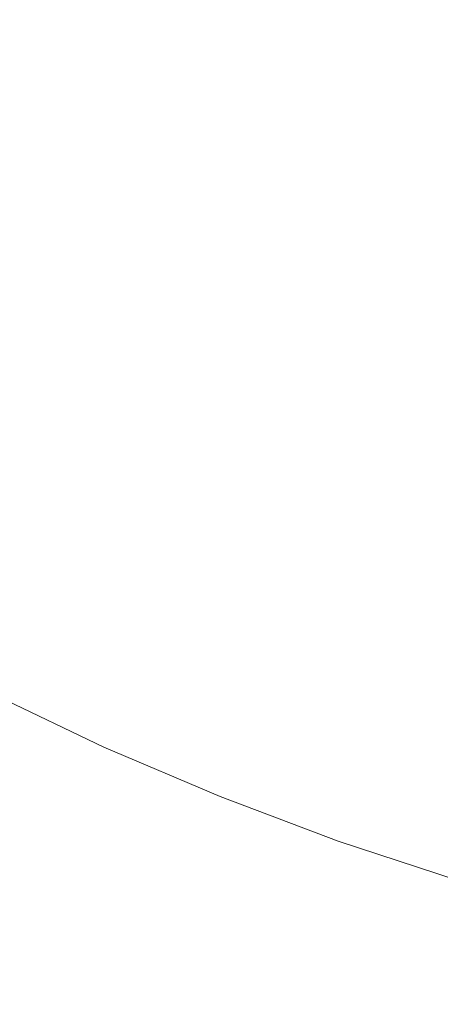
# Model space of a CAD drawing. Header units: centimetres. Extents: x -25.8 to 27.5, y 33.3 to 35.1.
# Tile 107 of 256: x -7.825 to -7.7826, y 33.5408 to 33.6401. Entities that reach past the tile are written whole.
import ezdxf

# ---------------------------------------------------------------- set-up
doc = ezdxf.new("R2010")
doc.units = ezdxf.units.CM
doc.header["$LTSCALE"] = 2.54
doc.layers.add('Lucido design-1', color=7, linetype='Continuous')

# ---------------------------------------------------------------- blocks, each defined once
blk = doc.blocks.new('Gruppo-6-1')
at = {"color": 7, "linetype": 'Continuous', "lineweight": 9}
for points in [[(-25.69296, 35.040112, 330.586121), (-25.69296, 33.440112, 330.586121), (27.40704, 33.440112, 330.586121), (27.40704, 35.040112, 330.586121)], [(-25.69296, 35.040112, 306.619358), (-25.69296, 33.440112, 306.619358), (27.40704, 33.440112, 306.619358), (27.40704, 35.040112, 306.619358)]]:
    blk.add_3dface(points, dxfattribs=at)
for points, invisible_edges in [([(-7.816398, 33.639636, 329.809762), (-7.824795, 33.645056, 329.809762), (-7.82308, 33.647594, 329.812462), (-7.814792, 33.642245, 329.812462)], 15), ([(-7.816398, 33.639636, 305.842999), (-7.824795, 33.645056, 305.842999), (-7.82308, 33.647594, 305.845699), (-7.814792, 33.642245, 305.845699)], 15), ([(-7.804846, 33.639826, 329.815281), (-7.813246, 33.644755, 329.815281), (-7.811763, 33.647163, 329.818216), (-7.803467, 33.642295, 329.818216)], 15), ([(-7.804846, 33.639826, 305.848518), (-7.813246, 33.644755, 305.848518), (-7.811763, 33.647163, 305.851453), (-7.803467, 33.642295, 305.851453)], 15), ([(-7.818062, 33.636933, 329.807187), (-7.826572, 33.642426, 329.807187), (-7.824795, 33.645056, 329.809762), (-7.816398, 33.639636, 329.809762)], 15), ([(-7.818062, 33.636933, 305.840424), (-7.826572, 33.642426, 305.840424), (-7.824795, 33.645056, 305.842999), (-7.816398, 33.639636, 305.842999)], 15), ([(-7.806284, 33.637252, 329.812462), (-7.814792, 33.642245, 329.812462), (-7.813246, 33.644755, 329.815281), (-7.804846, 33.639826, 329.815281)], 15), ([(-7.806284, 33.637252, 305.845699), (-7.814792, 33.642245, 305.845699), (-7.813246, 33.644755, 305.848518), (-7.804846, 33.639826, 305.848518)], 15), ([(-7.794972, 33.637783, 329.818216), (-7.803467, 33.642295, 329.818216), (-7.802149, 33.644655, 329.821261), (-7.793755, 33.640197, 329.821261)], 15), ([(-7.794972, 33.637783, 305.851453), (-7.803467, 33.642295, 305.851453), (-7.802149, 33.644655, 305.854498), (-7.793755, 33.640197, 305.854498)], 15), ([(-7.784119, 33.638445, 329.824409), (-7.792596, 33.642496, 329.824409), (-7.791481, 33.644708, 329.827706), (-7.783099, 33.640703, 329.827706)], 15), ([(-7.784119, 33.638445, 305.857646), (-7.792596, 33.642496, 305.857646), (-7.791481, 33.644708, 305.860943), (-7.783099, 33.640703, 305.860943)], 15), ([(-7.819782, 33.634141, 329.804742), (-7.828409, 33.639709, 329.804742), (-7.826572, 33.642426, 329.807187), (-7.818062, 33.636933, 329.807187)], 15), ([(-7.819782, 33.634141, 305.837979), (-7.828409, 33.639709, 305.837979), (-7.826572, 33.642426, 305.840424), (-7.818062, 33.636933, 305.840424)], 15), ([(-7.807778, 33.634578, 329.809762), (-7.816398, 33.639636, 329.809762), (-7.814792, 33.642245, 329.812462), (-7.806284, 33.637252, 329.812462)], 15), ([(-7.807778, 33.634578, 305.842999), (-7.816398, 33.639636, 305.842999), (-7.814792, 33.642245, 305.845699), (-7.806284, 33.637252, 305.845699)], 15), ([(-7.796245, 33.635258, 329.815281), (-7.804846, 33.639826, 329.815281), (-7.803467, 33.642295, 329.818216), (-7.794972, 33.637783, 329.818216)], 15), ([(-7.796245, 33.635258, 305.848518), (-7.804846, 33.639826, 305.848518), (-7.803467, 33.642295, 305.851453), (-7.794972, 33.637783, 305.851453)], 15), ([(-7.78518, 33.636099, 329.821261), (-7.793755, 33.640197, 329.821261), (-7.792596, 33.642496, 329.824409), (-7.784119, 33.638445, 329.824409)], 15), ([(-7.78518, 33.636099, 305.854498), (-7.793755, 33.640197, 305.854498), (-7.792596, 33.642496, 305.857646), (-7.784119, 33.638445, 305.857646)], 15), ([(-7.774554, 33.637057, 329.827706), (-7.783099, 33.640703, 329.827706), (-7.78215, 33.642802, 329.831048), (-7.773695, 33.639194, 329.831048)], 15), ([(-7.774554, 33.637057, 305.860943), (-7.783099, 33.640703, 305.860943), (-7.78215, 33.642802, 305.864285), (-7.773695, 33.639194, 305.864285)], 15), ([(-7.775478, 33.634758, 329.824409), (-7.784119, 33.638445, 329.824409), (-7.783099, 33.640703, 329.827706), (-7.774554, 33.637057, 329.827706)], 15), ([(-7.775478, 33.634758, 305.857646), (-7.784119, 33.638445, 305.857646), (-7.783099, 33.640703, 305.860943), (-7.774554, 33.637057, 305.860943)], 15), ([(-7.821554, 33.631263, 329.802432), (-7.830302, 33.636908, 329.802432), (-7.828409, 33.639709, 329.804742), (-7.819782, 33.634141, 329.804742)], 15), ([(-7.821554, 33.631263, 305.835669), (-7.830302, 33.636908, 305.835669), (-7.828409, 33.639709, 305.837979), (-7.819782, 33.634141, 305.837979)], 15), ([(-7.809326, 33.631807, 329.807187), (-7.818062, 33.636933, 329.807187), (-7.816398, 33.639636, 329.809762), (-7.807778, 33.634578, 329.809762)], 15), ([(-7.809326, 33.631807, 305.840424), (-7.818062, 33.636933, 305.840424), (-7.816398, 33.639636, 305.842999), (-7.807778, 33.634578, 305.842999)], 15), ([(-7.797572, 33.632626, 329.812462), (-7.806284, 33.637252, 329.812462), (-7.804846, 33.639826, 329.815281), (-7.796245, 33.635258, 329.815281)], 15), ([(-7.797572, 33.632626, 305.845699), (-7.806284, 33.637252, 305.845699), (-7.804846, 33.639826, 305.848518), (-7.796245, 33.635258, 305.848518)], 15), ([(-7.786293, 33.633636, 329.818216), (-7.794972, 33.637783, 329.818216), (-7.793755, 33.640197, 329.821261), (-7.78518, 33.636099, 329.821261)], 15), ([(-7.786293, 33.633636, 305.851453), (-7.794972, 33.637783, 305.851453), (-7.793755, 33.640197, 305.854498), (-7.78518, 33.636099, 305.854498)], 15), ([(-7.776438, 33.632369, 329.821261), (-7.78518, 33.636099, 329.821261), (-7.784119, 33.638445, 329.824409), (-7.775478, 33.634758, 329.824409)], 15), ([(-7.776438, 33.632369, 305.854498), (-7.78518, 33.636099, 305.854498), (-7.784119, 33.638445, 305.857646), (-7.775478, 33.634758, 305.857646)], 15), ([(-7.798952, 33.62989, 329.809762), (-7.807778, 33.634578, 329.809762), (-7.806284, 33.637252, 329.812462), (-7.797572, 33.632626, 329.812462)], 15), ([(-7.798952, 33.62989, 305.842999), (-7.807778, 33.634578, 305.842999), (-7.806284, 33.637252, 305.845699), (-7.797572, 33.632626, 305.845699)], 15), ([(-7.787458, 33.631059, 329.815281), (-7.796245, 33.635258, 329.815281), (-7.794972, 33.637783, 329.818216), (-7.786293, 33.633636, 329.818216)], 15), ([(-7.787458, 33.631059, 305.848518), (-7.796245, 33.635258, 305.848518), (-7.794972, 33.637783, 305.851453), (-7.786293, 33.633636, 305.851453)], 15), ([(-7.823376, 33.628303, 329.800259), (-7.832248, 33.634029, 329.800259), (-7.830302, 33.636908, 329.802432), (-7.821554, 33.631263, 329.802432)], 15), ([(-7.823376, 33.628303, 305.833496), (-7.832248, 33.634029, 305.833496), (-7.830302, 33.636908, 305.835669), (-7.821554, 33.631263, 305.835669)], 15), ([(-7.810926, 33.628944, 329.804742), (-7.819782, 33.634141, 329.804742), (-7.818062, 33.636933, 329.807187), (-7.809326, 33.631807, 329.807187)], 15), ([(-7.810926, 33.628944, 305.837979), (-7.819782, 33.634141, 305.837979), (-7.818062, 33.636933, 305.840424), (-7.809326, 33.631807, 305.840424)], 15), ([(-7.788672, 33.628373, 329.812462), (-7.797572, 33.632626, 329.812462), (-7.796245, 33.635258, 329.815281), (-7.787458, 33.631059, 329.815281)], 15), ([(-7.788672, 33.628373, 305.845699), (-7.797572, 33.632626, 305.845699), (-7.796245, 33.635258, 305.848518), (-7.787458, 33.631059, 305.848518)], 15), ([(-7.777446, 33.629861, 329.818216), (-7.786293, 33.633636, 329.818216), (-7.78518, 33.636099, 329.821261), (-7.776438, 33.632369, 329.821261)], 15), ([(-7.777446, 33.629861, 305.851453), (-7.786293, 33.633636, 305.851453), (-7.78518, 33.636099, 305.854498), (-7.776438, 33.632369, 305.854498)], 15), ([(-7.800381, 33.627056, 329.807187), (-7.809326, 33.631807, 329.807187), (-7.807778, 33.634578, 329.809762), (-7.798952, 33.62989, 329.809762)], 15), ([(-7.800381, 33.627056, 305.840424), (-7.809326, 33.631807, 305.840424), (-7.807778, 33.634578, 305.842999), (-7.798952, 33.62989, 305.842999)], 15), ([(-7.825244, 33.625268, 329.798229), (-7.834243, 33.631076, 329.798229), (-7.832248, 33.634029, 329.800259), (-7.823376, 33.628303, 329.800259)], 15), ([(-7.825244, 33.625268, 305.831466), (-7.834243, 33.631076, 305.831466), (-7.832248, 33.634029, 305.833496), (-7.823376, 33.628303, 305.833496)], 15), ([(-7.812574, 33.625993, 329.802432), (-7.821554, 33.631263, 329.802432), (-7.819782, 33.634141, 329.804742), (-7.810926, 33.628944, 329.804742)], 15), ([(-7.812574, 33.625993, 305.835669), (-7.821554, 33.631263, 305.835669), (-7.819782, 33.634141, 305.837979), (-7.810926, 33.628944, 305.837979)], 15), ([(-7.7785, 33.627237, 329.815281), (-7.787458, 33.631059, 329.815281), (-7.786293, 33.633636, 329.818216), (-7.777446, 33.629861, 329.818216)], 15), ([(-7.7785, 33.627237, 305.848518), (-7.787458, 33.631059, 305.848518), (-7.786293, 33.633636, 305.851453), (-7.777446, 33.629861, 305.851453)], 15), ([(-7.789934, 33.625581, 329.809762), (-7.798952, 33.62989, 329.809762), (-7.797572, 33.632626, 329.812462), (-7.788672, 33.628373, 329.812462)], 15), ([(-7.789934, 33.625581, 305.842999), (-7.798952, 33.62989, 305.842999), (-7.797572, 33.632626, 305.845699), (-7.788672, 33.628373, 305.845699)], 15), ([(-7.801857, 33.624127, 329.804742), (-7.810926, 33.628944, 329.804742), (-7.809326, 33.631807, 329.807187), (-7.800381, 33.627056, 329.807187)], 15), ([(-7.801857, 33.624127, 305.837979), (-7.810926, 33.628944, 305.837979), (-7.809326, 33.631807, 305.840424), (-7.800381, 33.627056, 305.840424)], 15), ([(-7.814269, 33.622959, 329.800259), (-7.823376, 33.628303, 329.800259), (-7.821554, 33.631263, 329.802432), (-7.812574, 33.625993, 329.802432)], 15), ([(-7.814269, 33.622959, 305.833496), (-7.823376, 33.628303, 305.833496), (-7.821554, 33.631263, 305.835669), (-7.812574, 33.625993, 305.835669)], 15), ([(-7.7796, 33.624501, 329.812462), (-7.788672, 33.628373, 329.812462), (-7.787458, 33.631059, 329.815281), (-7.7785, 33.627237, 329.815281)], 15), ([(-7.7796, 33.624501, 305.845699), (-7.788672, 33.628373, 305.845699), (-7.787458, 33.631059, 305.848518), (-7.7785, 33.627237, 305.848518)], 15), ([(-7.791241, 33.622689, 329.807187), (-7.800381, 33.627056, 329.807187), (-7.798952, 33.62989, 329.809762), (-7.789934, 33.625581, 329.809762)], 15), ([(-7.791241, 33.622689, 305.840424), (-7.800381, 33.627056, 305.840424), (-7.798952, 33.62989, 305.842999), (-7.789934, 33.625581, 305.842999)], 15), ([(-7.816007, 33.619848, 329.798229), (-7.825244, 33.625268, 329.798229), (-7.823376, 33.628303, 329.800259), (-7.814269, 33.622959, 329.800259)], 15), ([(-7.816007, 33.619848, 305.831466), (-7.825244, 33.625268, 305.831466), (-7.823376, 33.628303, 305.833496), (-7.814269, 33.622959, 305.833496)], 15), ([(-7.803379, 33.621109, 329.802432), (-7.812574, 33.625993, 329.802432), (-7.810926, 33.628944, 329.804742), (-7.801857, 33.624127, 329.804742)], 15), ([(-7.803379, 33.621109, 305.835669), (-7.812574, 33.625993, 305.835669), (-7.810926, 33.628944, 305.837979), (-7.801857, 33.624127, 305.837979)], 15), ([(-7.780742, 33.621659, 329.809762), (-7.789934, 33.625581, 329.809762), (-7.788672, 33.628373, 329.812462), (-7.7796, 33.624501, 329.812462)], 15), ([(-7.780742, 33.621659, 305.842999), (-7.789934, 33.625581, 305.842999), (-7.788672, 33.628373, 305.845699), (-7.7796, 33.624501, 305.845699)], 15), ([(-7.792592, 33.6197, 329.804742), (-7.801857, 33.624127, 329.804742), (-7.800381, 33.627056, 329.807187), (-7.791241, 33.622689, 329.807187)], 15), ([(-7.792592, 33.6197, 305.837979), (-7.801857, 33.624127, 305.837979), (-7.800381, 33.627056, 305.840424), (-7.791241, 33.622689, 305.840424)], 15), ([(-7.804943, 33.618007, 329.800259), (-7.814269, 33.622959, 329.800259), (-7.812574, 33.625993, 329.802432), (-7.803379, 33.621109, 329.802432)], 15), ([(-7.804943, 33.618007, 305.833496), (-7.814269, 33.622959, 305.833496), (-7.812574, 33.625993, 305.835669), (-7.803379, 33.621109, 305.835669)], 15), ([(-7.781925, 33.618714, 329.807187), (-7.791241, 33.622689, 329.807187), (-7.789934, 33.625581, 329.809762), (-7.780742, 33.621659, 329.809762)], 15), ([(-7.781925, 33.618714, 305.840424), (-7.791241, 33.622689, 305.840424), (-7.789934, 33.625581, 305.842999), (-7.780742, 33.621659, 305.842999)], 15), ([(-7.817786, 33.616663, 329.796346), (-7.827157, 33.622162, 329.796346), (-7.825244, 33.625268, 329.798229), (-7.816007, 33.619848, 329.798229)], 15), ([(-7.817786, 33.616663, 305.829583), (-7.827157, 33.622162, 305.829583), (-7.825244, 33.625268, 305.831466), (-7.816007, 33.619848, 305.831466)], 15), ([(-7.793985, 33.61662, 329.802432), (-7.803379, 33.621109, 329.802432), (-7.801857, 33.624127, 329.804742), (-7.792592, 33.6197, 329.804742)], 15), ([(-7.793985, 33.61662, 305.835669), (-7.803379, 33.621109, 305.835669), (-7.801857, 33.624127, 305.837979), (-7.792592, 33.6197, 305.837979)], 15), ([(-7.806548, 33.614824, 329.798229), (-7.816007, 33.619848, 329.798229), (-7.814269, 33.622959, 329.800259), (-7.804943, 33.618007, 329.800259)], 15), ([(-7.806548, 33.614824, 305.831466), (-7.816007, 33.619848, 305.831466), (-7.814269, 33.622959, 305.833496), (-7.804943, 33.618007, 305.833496)], 15), ([(-7.783148, 33.61567, 329.804742), (-7.792592, 33.6197, 329.804742), (-7.791241, 33.622689, 329.807187), (-7.781925, 33.618714, 329.807187)], 15), ([(-7.783148, 33.61567, 305.837979), (-7.792592, 33.6197, 305.837979), (-7.791241, 33.622689, 305.840424), (-7.781925, 33.618714, 305.840424)], 15), ([(-7.819603, 33.613411, 329.794612), (-7.82911, 33.61899, 329.794612), (-7.827157, 33.622162, 329.796346), (-7.817786, 33.616663, 329.796346)], 15), ([(-7.819603, 33.613411, 305.827849), (-7.82911, 33.61899, 305.827849), (-7.827157, 33.622162, 305.829583), (-7.817786, 33.616663, 305.829583)], 15), ([(-7.795416, 33.613454, 329.800259), (-7.804943, 33.618007, 329.800259), (-7.803379, 33.621109, 329.802432), (-7.793985, 33.61662, 329.802432)], 15), ([(-7.795416, 33.613454, 305.833496), (-7.804943, 33.618007, 305.833496), (-7.803379, 33.621109, 305.835669), (-7.793985, 33.61662, 305.835669)], 15), ([(-7.80819, 33.611567, 329.796346), (-7.817786, 33.616663, 329.796346), (-7.816007, 33.619848, 329.798229), (-7.806548, 33.614824, 329.798229)], 15), ([(-7.80819, 33.611567, 305.829583), (-7.817786, 33.616663, 305.829583), (-7.816007, 33.619848, 305.831466), (-7.806548, 33.614824, 305.831466)], 15), ([(-7.784408, 33.612534, 329.802432), (-7.793985, 33.61662, 329.802432), (-7.792592, 33.6197, 329.804742), (-7.783148, 33.61567, 329.804742)], 15), ([(-7.784408, 33.612534, 305.835669), (-7.793985, 33.61662, 305.835669), (-7.792592, 33.6197, 305.837979), (-7.783148, 33.61567, 305.837979)], 15), ([(-7.821454, 33.610096, 329.793031), (-7.831101, 33.615757, 329.793031), (-7.82911, 33.61899, 329.794612), (-7.819603, 33.613411, 329.794612)], 15), ([(-7.821454, 33.610096, 305.826268), (-7.831101, 33.615757, 305.826268), (-7.82911, 33.61899, 305.827849), (-7.819603, 33.613411, 305.827849)], 15), ([(-7.773541, 33.612045, 329.804742), (-7.783148, 33.61567, 329.804742), (-7.781925, 33.618714, 329.807187), (-7.772449, 33.615137, 329.807187)], 15), ([(-7.773541, 33.612045, 305.837979), (-7.783148, 33.61567, 305.837979), (-7.781925, 33.618714, 305.840424), (-7.772449, 33.615137, 305.840424)], 15), ([(-7.796884, 33.610206, 329.798229), (-7.806548, 33.614824, 329.798229), (-7.804943, 33.618007, 329.800259), (-7.795416, 33.613454, 329.800259)], 15), ([(-7.796884, 33.610206, 305.831466), (-7.806548, 33.614824, 305.831466), (-7.804943, 33.618007, 305.833496), (-7.795416, 33.613454, 305.833496)], 15), ([(-7.809867, 33.60824, 329.794612), (-7.819603, 33.613411, 329.794612), (-7.817786, 33.616663, 329.796346), (-7.80819, 33.611567, 329.796346)], 15), ([(-7.809867, 33.60824, 305.827849), (-7.819603, 33.613411, 305.827849), (-7.817786, 33.616663, 305.829583), (-7.80819, 33.611567, 305.829583)], 15), ([(-7.785704, 33.60931, 329.800259), (-7.795416, 33.613454, 329.800259), (-7.793985, 33.61662, 329.802432), (-7.784408, 33.612534, 329.802432)], 15), ([(-7.785704, 33.60931, 305.833496), (-7.795416, 33.613454, 305.833496), (-7.793985, 33.61662, 305.835669), (-7.784408, 33.612534, 305.835669)], 15), ([(-7.823338, 33.606725, 329.791607), (-7.833126, 33.612469, 329.791607), (-7.831101, 33.615757, 329.793031), (-7.821454, 33.610096, 329.793031)], 15), ([(-7.823338, 33.606725, 305.824844), (-7.833126, 33.612469, 305.824844), (-7.831101, 33.615757, 305.826268), (-7.821454, 33.610096, 305.826268)], 15), ([(-7.774667, 33.608858, 329.802432), (-7.784408, 33.612534, 329.802432), (-7.783148, 33.61567, 329.804742), (-7.773541, 33.612045, 329.804742)], 15), ([(-7.774667, 33.608858, 305.835669), (-7.784408, 33.612534, 305.835669), (-7.783148, 33.61567, 305.837979), (-7.773541, 33.612045, 305.837979)], 15), ([(-7.798387, 33.606882, 329.796346), (-7.80819, 33.611567, 329.796346), (-7.806548, 33.614824, 329.798229), (-7.796884, 33.610206, 329.798229)], 15), ([(-7.798387, 33.606882, 305.829583), (-7.80819, 33.611567, 305.829583), (-7.806548, 33.614824, 305.831466), (-7.796884, 33.610206, 305.831466)], 15), ([(-7.811577, 33.60485, 329.793031), (-7.821454, 33.610096, 329.793031), (-7.819603, 33.613411, 329.794612), (-7.809867, 33.60824, 329.794612)], 15), ([(-7.811577, 33.60485, 305.826268), (-7.821454, 33.610096, 305.826268), (-7.819603, 33.613411, 305.827849), (-7.809867, 33.60824, 305.827849)], 15), ([(-7.787033, 33.606003, 329.798229), (-7.796884, 33.610206, 329.798229), (-7.795416, 33.613454, 329.800259), (-7.785704, 33.60931, 329.800259)], 15), ([(-7.787033, 33.606003, 305.831466), (-7.796884, 33.610206, 305.831466), (-7.795416, 33.613454, 305.833496), (-7.785704, 33.60931, 305.833496)], 15), ([(-7.82525, 33.603302, 329.790342), (-7.835181, 33.60913, 329.790342), (-7.833126, 33.612469, 329.791607), (-7.823338, 33.606725, 329.791607)], 15), ([(-7.82525, 33.603302, 305.823579), (-7.835181, 33.60913, 305.823579), (-7.833126, 33.612469, 305.824844), (-7.823338, 33.606725, 305.824844)], 15), ([(-7.775825, 33.605582, 329.800259), (-7.785704, 33.60931, 329.800259), (-7.784408, 33.612534, 329.802432), (-7.774667, 33.608858, 329.802432)], 15), ([(-7.775825, 33.605582, 305.833496), (-7.785704, 33.60931, 305.833496), (-7.784408, 33.612534, 305.835669), (-7.774667, 33.608858, 305.835669)], 15), ([(-7.799921, 33.603488, 329.794612), (-7.809867, 33.60824, 329.794612), (-7.80819, 33.611567, 329.796346), (-7.798387, 33.606882, 329.796346)], 15), ([(-7.799921, 33.603488, 305.827849), (-7.809867, 33.60824, 305.827849), (-7.80819, 33.611567, 305.829583), (-7.798387, 33.606882, 305.829583)], 15), ([(-7.813315, 33.601402, 329.791607), (-7.823338, 33.606725, 329.791607), (-7.821454, 33.610096, 329.793031), (-7.811577, 33.60485, 329.793031)], 15), ([(-7.813315, 33.601402, 305.824844), (-7.823338, 33.606725, 305.824844), (-7.821454, 33.610096, 305.826268), (-7.811577, 33.60485, 305.826268)], 15), ([(-7.788393, 33.602618, 329.796346), (-7.798387, 33.606882, 329.796346), (-7.796884, 33.610206, 329.798229), (-7.787033, 33.606003, 329.798229)], 15), ([(-7.788393, 33.602618, 305.829583), (-7.798387, 33.606882, 305.829583), (-7.796884, 33.610206, 305.831466), (-7.787033, 33.606003, 305.831466)], 15), ([(-7.777012, 33.602221, 329.798229), (-7.787033, 33.606003, 329.798229), (-7.785704, 33.60931, 329.800259), (-7.775825, 33.605582, 329.800259)], 15), ([(-7.777012, 33.602221, 305.831466), (-7.787033, 33.606003, 305.831466), (-7.785704, 33.60931, 305.833496), (-7.775825, 33.605582, 305.833496)], 15), ([(-7.801485, 33.600028, 329.793031), (-7.811577, 33.60485, 329.793031), (-7.809867, 33.60824, 329.794612), (-7.799921, 33.603488, 329.794612)], 15), ([(-7.801485, 33.600028, 305.826268), (-7.811577, 33.60485, 305.826268), (-7.809867, 33.60824, 305.827849), (-7.799921, 33.603488, 305.827849)], 15), ([(-7.81508, 33.597901, 329.790342), (-7.82525, 33.603302, 329.790342), (-7.823338, 33.606725, 329.791607), (-7.813315, 33.601402, 329.791607)], 15), ([(-7.81508, 33.597901, 305.823579), (-7.82525, 33.603302, 305.823579), (-7.823338, 33.606725, 305.824844), (-7.813315, 33.601402, 305.824844)], 15), ([(-7.789782, 33.599161, 329.794612), (-7.799921, 33.603488, 329.794612), (-7.798387, 33.606882, 329.796346), (-7.788393, 33.602618, 329.796346)], 15), ([(-7.789782, 33.599161, 305.827849), (-7.799921, 33.603488, 305.827849), (-7.798387, 33.606882, 305.829583), (-7.788393, 33.602618, 305.829583)], 15), ([(-7.778227, 33.598782, 329.796346), (-7.788393, 33.602618, 329.796346), (-7.787033, 33.606003, 329.798229), (-7.777012, 33.602221, 329.798229)], 15), ([(-7.778227, 33.598782, 305.829583), (-7.788393, 33.602618, 305.829583), (-7.787033, 33.606003, 305.831466), (-7.777012, 33.602221, 305.831466)], 15), ([(-7.803076, 33.596509, 329.791607), (-7.813315, 33.601402, 329.791607), (-7.811577, 33.60485, 329.793031), (-7.801485, 33.600028, 329.793031)], 15), ([(-7.803076, 33.596509, 305.824844), (-7.813315, 33.601402, 305.824844), (-7.811577, 33.60485, 305.826268), (-7.801485, 33.600028, 305.826268)], 15), ([(-7.791198, 33.595638, 329.793031), (-7.801485, 33.600028, 329.793031), (-7.799921, 33.603488, 329.794612), (-7.789782, 33.599161, 329.794612)], 15), ([(-7.791198, 33.595638, 305.826268), (-7.801485, 33.600028, 305.826268), (-7.799921, 33.603488, 305.827849), (-7.789782, 33.599161, 305.827849)], 15), ([(-7.816869, 33.594354, 329.789238), (-7.827187, 33.599834, 329.789238), (-7.82525, 33.603302, 329.790342), (-7.81508, 33.597901, 329.790342)], 15), ([(-7.816869, 33.594354, 305.822475), (-7.827187, 33.599834, 305.822475), (-7.82525, 33.603302, 305.823579), (-7.81508, 33.597901, 305.823579)], 15), ([(-7.779468, 33.595269, 329.794612), (-7.789782, 33.599161, 329.794612), (-7.788393, 33.602618, 329.796346), (-7.778227, 33.598782, 329.796346)], 15), ([(-7.779468, 33.595269, 305.827849), (-7.789782, 33.599161, 305.827849), (-7.788393, 33.602618, 305.829583), (-7.778227, 33.598782, 305.829583)], 15), ([(-7.80469, 33.592936, 329.790342), (-7.81508, 33.597901, 329.790342), (-7.813315, 33.601402, 329.791607), (-7.803076, 33.596509, 329.791607)], 15), ([(-7.80469, 33.592936, 305.823579), (-7.81508, 33.597901, 305.823579), (-7.813315, 33.601402, 305.824844), (-7.803076, 33.596509, 305.824844)], 15), ([(-7.818678, 33.590765, 329.788299), (-7.829147, 33.596326, 329.788299), (-7.827187, 33.599834, 329.789238), (-7.816869, 33.594354, 329.789238)], 15), ([(-7.818678, 33.590765, 305.821536), (-7.829147, 33.596326, 305.821536), (-7.827187, 33.599834, 305.822475), (-7.816869, 33.594354, 305.822475)], 15), ([(-7.792638, 33.592055, 329.791607), (-7.803076, 33.596509, 329.791607), (-7.801485, 33.600028, 329.793031), (-7.791198, 33.595638, 329.793031)], 15), ([(-7.792638, 33.592055, 305.824844), (-7.803076, 33.596509, 305.824844), (-7.801485, 33.600028, 305.826268), (-7.791198, 33.595638, 305.826268)], 15), ([(-7.780733, 33.591689, 329.793031), (-7.791198, 33.595638, 329.793031), (-7.789782, 33.599161, 329.794612), (-7.779468, 33.595269, 329.794612)], 15), ([(-7.780733, 33.591689, 305.826268), (-7.791198, 33.595638, 305.826268), (-7.789782, 33.599161, 305.827849), (-7.779468, 33.595269, 305.827849)], 15), ([(-7.806327, 33.589316, 329.789238), (-7.816869, 33.594354, 329.789238), (-7.81508, 33.597901, 329.790342), (-7.80469, 33.592936, 329.790342)], 15), ([(-7.806327, 33.589316, 305.822475), (-7.816869, 33.594354, 305.822475), (-7.81508, 33.597901, 305.823579), (-7.80469, 33.592936, 305.823579)], 15), ([(-7.794099, 33.588417, 329.790342), (-7.80469, 33.592936, 329.790342), (-7.803076, 33.596509, 329.791607), (-7.792638, 33.592055, 329.791607)], 15), ([(-7.794099, 33.588417, 305.823579), (-7.80469, 33.592936, 305.823579), (-7.803076, 33.596509, 305.824844), (-7.792638, 33.592055, 305.824844)], 15), ([(-7.820505, 33.587143, 329.787525), (-7.831126, 33.592784, 329.787525), (-7.829147, 33.596326, 329.788299), (-7.818678, 33.590765, 329.788299)], 15), ([(-7.820505, 33.587143, 305.820762), (-7.831126, 33.592784, 305.820762), (-7.829147, 33.596326, 305.821536), (-7.818678, 33.590765, 305.821536)], 15), ([(-7.78202, 33.588048, 329.791607), (-7.792638, 33.592055, 329.791607), (-7.791198, 33.595638, 329.793031), (-7.780733, 33.591689, 329.793031)], 15), ([(-7.78202, 33.588048, 305.824844), (-7.792638, 33.592055, 305.824844), (-7.791198, 33.595638, 305.826268), (-7.780733, 33.591689, 305.826268)], 15), ([(-7.807982, 33.585654, 329.788299), (-7.818678, 33.590765, 329.788299), (-7.816869, 33.594354, 329.789238), (-7.806327, 33.589316, 329.789238)], 15), ([(-7.807982, 33.585654, 305.821536), (-7.818678, 33.590765, 305.821536), (-7.816869, 33.594354, 305.822475), (-7.806327, 33.589316, 305.822475)], 15), ([(-7.822346, 33.583491, 329.786919), (-7.83312, 33.589214, 329.786919), (-7.831126, 33.592784, 329.787525), (-7.820505, 33.587143, 329.787525)], 15), ([(-7.822346, 33.583491, 305.820156), (-7.83312, 33.589214, 305.820156), (-7.831126, 33.592784, 305.820762), (-7.820505, 33.587143, 305.820762)], 15), ([(-7.795581, 33.584731, 329.789238), (-7.806327, 33.589316, 329.789238), (-7.80469, 33.592936, 329.790342), (-7.794099, 33.588417, 329.790342)], 15), ([(-7.795581, 33.584731, 305.822475), (-7.806327, 33.589316, 305.822475), (-7.80469, 33.592936, 305.823579), (-7.794099, 33.588417, 305.823579)], 15), ([(-7.783326, 33.584351, 329.790342), (-7.794099, 33.588417, 329.790342), (-7.792638, 33.592055, 329.791607), (-7.78202, 33.588048, 329.791607)], 15), ([(-7.783326, 33.584351, 305.823579), (-7.794099, 33.588417, 305.823579), (-7.792638, 33.592055, 305.824844), (-7.78202, 33.588048, 305.824844)], 15), ([(-7.809653, 33.581957, 329.787525), (-7.820505, 33.587143, 329.787525), (-7.818678, 33.590765, 329.788299), (-7.807982, 33.585654, 329.788299)], 15), ([(-7.809653, 33.581957, 305.820762), (-7.820505, 33.587143, 305.820762), (-7.818678, 33.590765, 305.821536), (-7.807982, 33.585654, 305.821536)], 15), ([(-7.824198, 33.579817, 329.786483), (-7.835127, 33.585622, 329.786483), (-7.83312, 33.589214, 329.786919), (-7.822346, 33.583491, 329.786919)], 15), ([(-7.824198, 33.579817, 305.81972), (-7.835127, 33.585622, 305.81972), (-7.83312, 33.589214, 305.820156), (-7.822346, 33.583491, 305.820156)], 15), ([(-7.797079, 33.581002, 329.788299), (-7.807982, 33.585654, 329.788299), (-7.806327, 33.589316, 329.789238), (-7.795581, 33.584731, 329.789238)], 15), ([(-7.797079, 33.581002, 305.821536), (-7.807982, 33.585654, 305.821536), (-7.806327, 33.589316, 305.822475), (-7.795581, 33.584731, 305.822475)], 15), ([(-7.784649, 33.580605, 329.789238), (-7.795581, 33.584731, 329.789238), (-7.794099, 33.588417, 329.790342), (-7.783326, 33.584351, 329.790342)], 15), ([(-7.784649, 33.580605, 305.822475), (-7.795581, 33.584731, 305.822475), (-7.794099, 33.588417, 305.823579), (-7.783326, 33.584351, 305.823579)], 15), ([(-7.77239, 33.580747, 329.790342), (-7.783326, 33.584351, 329.790342), (-7.78202, 33.588048, 329.791607), (-7.771242, 33.584495, 329.791607)], 15), ([(-7.77239, 33.580747, 305.823579), (-7.783326, 33.584351, 305.823579), (-7.78202, 33.588048, 305.824844), (-7.771242, 33.584495, 305.824844)], 15), ([(-7.811338, 33.578231, 329.786919), (-7.822346, 33.583491, 329.786919), (-7.820505, 33.587143, 329.787525), (-7.809653, 33.581957, 329.787525)], 15), ([(-7.811338, 33.578231, 305.820156), (-7.822346, 33.583491, 305.820156), (-7.820505, 33.587143, 305.820762), (-7.809653, 33.581957, 305.820762)], 15), ([(-7.826058, 33.576127, 329.786217), (-7.837142, 33.582014, 329.786217), (-7.835127, 33.585622, 329.786483), (-7.824198, 33.579817, 329.786483)], 15), ([(-7.826058, 33.576127, 305.819453), (-7.837142, 33.582014, 305.819453), (-7.835127, 33.585622, 305.81972), (-7.824198, 33.579817, 305.81972)], 15), ([(-7.798592, 33.577237, 329.787525), (-7.809653, 33.581957, 329.787525), (-7.807982, 33.585654, 329.788299), (-7.797079, 33.581002, 329.788299)], 15), ([(-7.798592, 33.577237, 305.820762), (-7.809653, 33.581957, 305.820762), (-7.807982, 33.585654, 305.821536), (-7.797079, 33.581002, 305.821536)], 15), ([(-7.785988, 33.576817, 329.788299), (-7.797079, 33.581002, 329.788299), (-7.795581, 33.584731, 329.789238), (-7.784649, 33.580605, 329.789238)], 15), ([(-7.785988, 33.576817, 305.821536), (-7.797079, 33.581002, 305.821536), (-7.795581, 33.584731, 305.822475), (-7.784649, 33.580605, 305.822475)], 15), ([(-7.773553, 33.576948, 329.789238), (-7.784649, 33.580605, 329.789238), (-7.783326, 33.584351, 329.790342), (-7.77239, 33.580747, 329.790342)], 15), ([(-7.773553, 33.576948, 305.822475), (-7.784649, 33.580605, 305.822475), (-7.783326, 33.584351, 305.823579), (-7.77239, 33.580747, 305.823579)], 15), ([(-7.813032, 33.574482, 329.786483), (-7.824198, 33.579817, 329.786483), (-7.822346, 33.583491, 329.786919), (-7.811338, 33.578231, 329.786919)], 15), ([(-7.813032, 33.574482, 305.81972), (-7.824198, 33.579817, 305.81972), (-7.822346, 33.583491, 305.820156), (-7.811338, 33.578231, 305.820156)], 15), ([(-7.800116, 33.573443, 329.786919), (-7.811338, 33.578231, 329.786919), (-7.809653, 33.581957, 329.787525), (-7.798592, 33.577237, 329.787525)], 15), ([(-7.800116, 33.573443, 305.820156), (-7.811338, 33.578231, 305.820156), (-7.809653, 33.581957, 305.820762), (-7.798592, 33.577237, 305.820762)], 15), ([(-7.78734, 33.572991, 329.787525), (-7.798592, 33.577237, 329.787525), (-7.797079, 33.581002, 329.788299), (-7.785988, 33.576817, 329.788299)], 15), ([(-7.78734, 33.572991, 305.820762), (-7.798592, 33.577237, 305.820762), (-7.797079, 33.581002, 305.821536), (-7.785988, 33.576817, 305.821536)], 15), ([(-7.814735, 33.570716, 329.786217), (-7.826058, 33.576127, 329.786217), (-7.824198, 33.579817, 329.786483), (-7.813032, 33.574482, 329.786483)], 15), ([(-7.814735, 33.570716, 305.819453), (-7.826058, 33.576127, 305.819453), (-7.824198, 33.579817, 305.81972), (-7.813032, 33.574482, 305.81972)], 15), ([(-7.77473, 33.573106, 329.788299), (-7.785988, 33.576817, 329.788299), (-7.784649, 33.580605, 329.789238), (-7.773553, 33.576948, 329.789238)], 15), ([(-7.77473, 33.573106, 305.821536), (-7.785988, 33.576817, 305.821536), (-7.784649, 33.580605, 305.822475), (-7.773553, 33.576948, 305.822475)], 15), ([(-7.80165, 33.569625, 329.786483), (-7.813032, 33.574482, 329.786483), (-7.811338, 33.578231, 329.786919), (-7.800116, 33.573443, 329.786919)], 15), ([(-7.80165, 33.569625, 305.81972), (-7.813032, 33.574482, 305.81972), (-7.811338, 33.578231, 305.820156), (-7.800116, 33.573443, 305.820156)], 15), ([(-7.788702, 33.569135, 329.786919), (-7.800116, 33.573443, 329.786919), (-7.798592, 33.577237, 329.787525), (-7.78734, 33.572991, 329.787525)], 15), ([(-7.788702, 33.569135, 305.820156), (-7.800116, 33.573443, 305.820156), (-7.798592, 33.577237, 305.820762), (-7.78734, 33.572991, 305.820762)], 15), ([(-7.775918, 33.569226, 329.787525), (-7.78734, 33.572991, 329.787525), (-7.785988, 33.576817, 329.788299), (-7.77473, 33.573106, 329.788299)], 15), ([(-7.775918, 33.569226, 305.820762), (-7.78734, 33.572991, 305.820762), (-7.785988, 33.576817, 305.821536), (-7.77473, 33.573106, 305.821536)], 15), ([(-7.81653, 33.566743, 329.786121), (-7.828021, 33.572234, 329.786121), (-7.826058, 33.576127, 329.786217), (-7.814735, 33.570716, 329.786217)], 14), ([(-7.81653, 33.566743, 305.819358), (-7.828021, 33.572234, 305.819358), (-7.826058, 33.576127, 305.819453), (-7.814735, 33.570716, 305.819453)], 14), ([(-7.803191, 33.565791, 329.786217), (-7.814735, 33.570716, 329.786217), (-7.813032, 33.574482, 329.786483), (-7.80165, 33.569625, 329.786483)], 15), ([(-7.803191, 33.565791, 305.819453), (-7.814735, 33.570716, 305.819453), (-7.813032, 33.574482, 305.81972), (-7.80165, 33.569625, 305.81972)], 15), ([(-7.790073, 33.565256, 329.786483), (-7.80165, 33.569625, 329.786483), (-7.800116, 33.573443, 329.786919), (-7.788702, 33.569135, 329.786919)], 15), ([(-7.790073, 33.565256, 305.81972), (-7.80165, 33.569625, 305.81972), (-7.800116, 33.573443, 305.820156), (-7.788702, 33.569135, 305.820156)], 15), ([(-7.777115, 33.565316, 329.786919), (-7.788702, 33.569135, 329.786919), (-7.78734, 33.572991, 329.787525), (-7.775918, 33.569226, 329.787525)], 15), ([(-7.777115, 33.565316, 305.820156), (-7.788702, 33.569135, 305.820156), (-7.78734, 33.572991, 305.820762), (-7.775918, 33.569226, 305.820762)], 15), ([(-7.828021, 33.572234, 329.786121), (-7.81653, 33.566743, 329.786121), (-25.69296, 33.440112, 329.786121)], 10), ([(-7.828021, 33.572234, 305.819358), (-7.81653, 33.566743, 305.819358), (-25.69296, 33.440112, 305.819358)], 10), ([(-7.804817, 33.561745, 329.786121), (-7.81653, 33.566743, 329.786121), (-7.814735, 33.570716, 329.786217), (-7.803191, 33.565791, 329.786217)], 14), ([(-7.804817, 33.561745, 305.819358), (-7.81653, 33.566743, 305.819358), (-7.814735, 33.570716, 305.819453), (-7.803191, 33.565791, 305.819453)], 14), ([(-7.791449, 33.56136, 329.786217), (-7.803191, 33.565791, 329.786217), (-7.80165, 33.569625, 329.786483), (-7.790073, 33.565256, 329.786483)], 15), ([(-7.791449, 33.56136, 305.819453), (-7.803191, 33.565791, 305.819453), (-7.80165, 33.569625, 305.81972), (-7.790073, 33.565256, 305.81972)], 15), ([(-7.77832, 33.561382, 329.786483), (-7.790073, 33.565256, 329.786483), (-7.788702, 33.569135, 329.786919), (-7.777115, 33.565316, 329.786919)], 15), ([(-7.77832, 33.561382, 305.81972), (-7.790073, 33.565256, 305.81972), (-7.788702, 33.569135, 305.820156), (-7.777115, 33.565316, 305.820156)], 15), ([(-7.81653, 33.566743, 329.786121), (-7.804817, 33.561745, 329.786121), (-25.69296, 33.440112, 329.786121)], 10), ([(-25.69296, 33.440112, 305.819358), (-7.81653, 33.566743, 305.819358), (-7.804817, 33.561745, 305.819358)], 9), ([(-7.792902, 33.557249, 329.786121), (-7.804817, 33.561745, 329.786121), (-7.803191, 33.565791, 329.786217), (-7.791449, 33.56136, 329.786217)], 14), ([(-7.792902, 33.557249, 305.819358), (-7.804817, 33.561745, 305.819358), (-7.803191, 33.565791, 305.819453), (-7.791449, 33.56136, 305.819453)], 14), ([(-7.77953, 33.557431, 329.786217), (-7.791449, 33.56136, 329.786217), (-7.790073, 33.565256, 329.786483), (-7.77832, 33.561382, 329.786483)], 15), ([(-7.77953, 33.557431, 305.819453), (-7.791449, 33.56136, 305.819453), (-7.790073, 33.565256, 305.81972), (-7.77832, 33.561382, 305.81972)], 15), ([(-7.804817, 33.561745, 329.786121), (-7.792902, 33.557249, 329.786121), (-25.69296, 33.440112, 329.786121)], 10), ([(-25.69296, 33.440112, 305.819358), (-7.804817, 33.561745, 305.819358), (-7.792902, 33.557249, 305.819358)], 9), ([(-7.780807, 33.553262, 329.786121), (-7.792902, 33.557249, 329.786121), (-7.791449, 33.56136, 329.786217), (-7.77953, 33.557431, 329.786217)], 14), ([(-7.780807, 33.553262, 305.819358), (-7.792902, 33.557249, 305.819358), (-7.791449, 33.56136, 305.819453), (-7.77953, 33.557431, 305.819453)], 14), ([(-25.69296, 33.440112, 329.786121), (-7.792902, 33.557249, 329.786121), (-7.780807, 33.553262, 329.786121)], 9), ([(-7.792902, 33.557249, 305.819358), (-7.780807, 33.553262, 305.819358), (-25.69296, 33.440112, 305.819358)], 10), ([(-7.780807, 33.553262, 329.786121), (-7.768553, 33.549792, 329.786121), (-25.69296, 33.440112, 329.786121)], 10), ([(-7.780807, 33.553262, 305.819358), (-7.768553, 33.549792, 305.819358), (-25.69296, 33.440112, 305.819358)], 10), ([(-25.69296, 33.440112, 329.786121), (-7.768553, 33.549792, 329.786121), (-7.756164, 33.546845, 329.786121)], 9), ([(-25.69296, 33.440112, 305.819358), (-7.768553, 33.549792, 305.819358), (-7.756164, 33.546845, 305.819358)], 9), ([(-7.756164, 33.546845, 329.786121), (-7.74366, 33.544427, 329.786121), (-25.69296, 33.440112, 329.786121)], 10), ([(-7.756164, 33.546845, 305.819358), (-7.74366, 33.544427, 305.819358), (-25.69296, 33.440112, 305.819358)], 10), ([(-7.74366, 33.544427, 329.786121), (-7.731065, 33.542542, 329.786121), (-25.69296, 33.440112, 329.786121)], 10), ([(-25.69296, 33.440112, 305.819358), (-7.74366, 33.544427, 305.819358), (-7.731065, 33.542542, 305.819358)], 9), ([(-25.69296, 33.440112, 329.786121), (-7.731065, 33.542542, 329.786121), (-7.718402, 33.541193, 329.786121)], 9), ([(-7.731065, 33.542542, 305.819358), (-7.718402, 33.541193, 305.819358), (-25.69296, 33.440112, 305.819358)], 10), ([(-25.69296, 33.440112, 329.786121), (-7.718402, 33.541193, 329.786121), (-7.705692, 33.540382, 329.786121)], 9), ([(-25.69296, 33.440112, 305.819358), (-7.718402, 33.541193, 305.819358), (-7.705692, 33.540382, 305.819358)], 9)]:
    blk.add_3dface(points, dxfattribs=dict(at, invisible_edges=invisible_edges))

msp = doc.modelspace()

# ---------------------------------------------------------------- block references
at = {"layer": 'Lucido design-1', "color": 7}
msp.add_blockref('Gruppo-6-1', (0, 0), dxfattribs=at)

doc.saveas('drawing.dxf')
